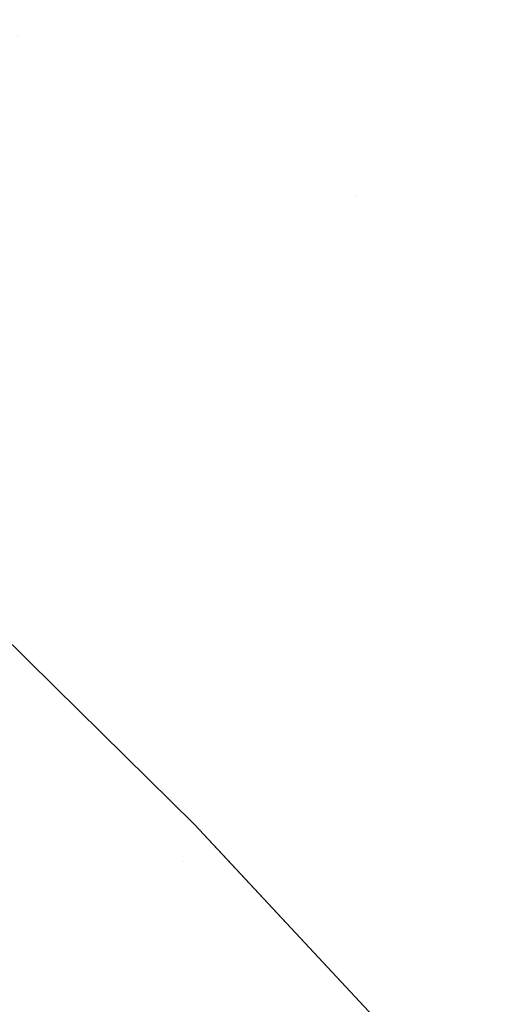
# Model space of a CAD drawing. Header units: centimetres. Extents: x -44.1 to 45.2, y 4.2 to 6.
# Tile 206 of 256: x -14.12701 to -14.12116, y 5.94807 to 5.96028. Entities that reach past the tile are written whole.
import ezdxf

# ---------------------------------------------------------------- set-up
doc = ezdxf.new("R2010")
doc.units = ezdxf.units.CM
doc.header["$LTSCALE"] = 2.54
doc.layers.add('Lucido design-1', color=7, linetype='Continuous')

# ---------------------------------------------------------------- blocks, each defined once
blk = doc.blocks.new('Gruppo-4-1')
at = {"color": 7, "linetype": 'Continuous', "lineweight": 9}
for points, invisible_edges in [([(-14.128567, 5.962082, -2312.785096), (-14.126118, 5.960089, -2312.785564), (-14.127032, 5.960089, -2312.787313)], 11), ([(-14.124163, 5.960089, -2312.782104), (-14.126118, 5.960089, -2312.785564), (-14.128567, 5.962082, -2312.785096), (-14.126587, 5.962082, -2312.781591)], 15), ([(-14.126587, 5.962082, -2312.781591), (-14.124441, 5.962082, -2312.778142), (-14.122045, 5.960089, -2312.778698), (-14.124163, 5.960089, -2312.782104)], 15), ([(-14.119768, 5.960089, -2312.775352), (-14.122045, 5.960089, -2312.778698), (-14.124441, 5.962082, -2312.778142), (-14.122135, 5.962082, -2312.774753)], 15), ([(-14.122135, 5.962082, -2312.774753), (-14.119675, 5.962082, -2312.771427), (-14.117339, 5.960089, -2312.772067), (-14.119768, 5.960089, -2312.775352)], 15), ([(45.040209, 5.960965, -2312.342835), (-43.924707, 5.960965, -2312.342835), (-43.924707, 5.957446, -2312.340255), (45.040209, 5.957446, -2312.340255)], 5), ([(-14.126361, 5.958083, -2312.79123), (-14.127135, 5.958083, -2312.792992), (-14.129515, 5.960089, -2312.792632), (-14.128731, 5.960089, -2312.790847)], 15), ([(-14.128731, 5.960089, -2312.790847), (-14.127904, 5.960089, -2312.789074), (-14.125543, 5.958083, -2312.789479), (-14.126361, 5.958083, -2312.79123)], 15), ([(-14.124682, 5.958083, -2312.787739), (-14.125543, 5.958083, -2312.789479), (-14.127904, 5.960089, -2312.789074), (-14.127032, 5.960089, -2312.787313)], 15), ([(-14.127032, 5.960089, -2312.787313), (-14.126118, 5.960089, -2312.785564), (-14.123779, 5.958083, -2312.786011), (-14.124682, 5.958083, -2312.787739)], 15), ([(-14.122835, 5.958083, -2312.784295), (-14.123779, 5.958083, -2312.786011), (-14.126118, 5.960089, -2312.785564), (-14.124163, 5.960089, -2312.782104)], 15), ([(-14.124163, 5.960089, -2312.782104), (-14.121849, 5.958083, -2312.782593), (-14.122835, 5.958083, -2312.784295)], 11), ([(-14.120822, 5.958083, -2312.780904), (-14.121849, 5.958083, -2312.782593), (-14.124163, 5.960089, -2312.782104), (-14.122045, 5.960089, -2312.778698)], 15), ([(-14.122045, 5.960089, -2312.778698), (-14.119756, 5.958083, -2312.779229), (-14.120822, 5.958083, -2312.780904)], 11), ([(-14.11865, 5.958083, -2312.777569), (-14.119756, 5.958083, -2312.779229), (-14.122045, 5.960089, -2312.778698), (-14.119768, 5.960089, -2312.775352)], 15), ([(-14.126896, 5.956067, -2312.79862), (-14.127484, 5.956067, -2312.800398), (-14.129785, 5.958083, -2312.800138), (-14.12919, 5.958083, -2312.798339)], 15), ([(-14.12919, 5.958083, -2312.798339), (-14.12855, 5.958083, -2312.796547), (-14.126263, 5.956067, -2312.796849), (-14.126896, 5.956067, -2312.79862)], 15), ([(-14.125586, 5.956067, -2312.795088), (-14.126263, 5.956067, -2312.796849), (-14.12855, 5.958083, -2312.796547), (-14.127865, 5.958083, -2312.794765)], 15), ([(-14.127865, 5.958083, -2312.794765), (-14.127135, 5.958083, -2312.792992), (-14.124865, 5.956067, -2312.793336), (-14.125586, 5.956067, -2312.795088)], 15), ([(-14.1241, 5.956067, -2312.791595), (-14.124865, 5.956067, -2312.793336), (-14.127135, 5.958083, -2312.792992), (-14.126361, 5.958083, -2312.79123)], 15), ([(-14.126361, 5.958083, -2312.79123), (-14.125543, 5.958083, -2312.789479), (-14.123292, 5.956067, -2312.789864), (-14.1241, 5.956067, -2312.791595)], 15), ([(-14.122441, 5.956067, -2312.788145), (-14.123292, 5.956067, -2312.789864), (-14.125543, 5.958083, -2312.789479), (-14.124682, 5.958083, -2312.787739)], 15), ([(-14.124682, 5.958083, -2312.787739), (-14.123779, 5.958083, -2312.786011), (-14.121549, 5.956067, -2312.786437), (-14.122441, 5.956067, -2312.788145)], 15), ([(-14.120615, 5.956067, -2312.784742), (-14.121549, 5.956067, -2312.786437), (-14.123779, 5.958083, -2312.786011), (-14.122835, 5.958083, -2312.784295)], 15), ([(-14.122835, 5.958083, -2312.784295), (-14.121849, 5.958083, -2312.782593), (-14.119641, 5.956067, -2312.78306), (-14.120615, 5.956067, -2312.784742)], 15), ([(-14.118627, 5.956067, -2312.781391), (-14.119641, 5.956067, -2312.78306), (-14.121849, 5.958083, -2312.782593), (-14.120822, 5.958083, -2312.780904)], 15), ([(45.040209, 5.957446, -2312.340255), (-43.924707, 5.957446, -2312.340255), (-43.924707, 5.953819, -2312.337831), (45.040209, 5.953819, -2312.337831)], 5), ([(-14.126764, 5.954045, -2312.805965), (-14.127163, 5.954045, -2312.807751), (-14.129376, 5.956067, -2312.807585), (-14.128972, 5.956067, -2312.805779)], 15), ([(-14.128972, 5.956067, -2312.805779), (-14.128522, 5.956067, -2312.803978), (-14.126319, 5.954045, -2312.804185), (-14.126764, 5.954045, -2312.805965)], 15), ([(-14.125828, 5.954045, -2312.802412), (-14.126319, 5.954045, -2312.804185), (-14.128522, 5.956067, -2312.803978), (-14.128026, 5.956067, -2312.802185)], 15), ([(-14.128026, 5.956067, -2312.802185), (-14.127484, 5.956067, -2312.800398), (-14.125292, 5.954045, -2312.800646), (-14.125828, 5.954045, -2312.802412)], 15), ([(-14.124711, 5.954045, -2312.798887), (-14.125292, 5.954045, -2312.800646), (-14.127484, 5.956067, -2312.800398), (-14.126896, 5.956067, -2312.79862)], 15), ([(-14.126896, 5.956067, -2312.79862), (-14.126263, 5.956067, -2312.796849), (-14.124086, 5.954045, -2312.797137), (-14.124711, 5.954045, -2312.798887)], 15), ([(-14.123416, 5.954045, -2312.795396), (-14.124086, 5.954045, -2312.797137), (-14.126263, 5.956067, -2312.796849), (-14.125586, 5.956067, -2312.795088)], 15), ([(-14.125586, 5.956067, -2312.795088), (-14.124865, 5.956067, -2312.793336), (-14.122703, 5.954045, -2312.793664), (-14.123416, 5.954045, -2312.795396)], 15), ([(-14.121947, 5.954045, -2312.791942), (-14.122703, 5.954045, -2312.793664), (-14.124865, 5.956067, -2312.793336), (-14.1241, 5.956067, -2312.791595)], 15), ([(-14.1241, 5.956067, -2312.791595), (-14.123292, 5.956067, -2312.789864), (-14.121148, 5.954045, -2312.790231), (-14.121947, 5.954045, -2312.791942)], 15), ([(-14.120307, 5.954045, -2312.788531), (-14.121148, 5.954045, -2312.790231), (-14.123292, 5.956067, -2312.789864), (-14.122441, 5.956067, -2312.788145)], 15), ([(-14.122441, 5.956067, -2312.788145), (-14.121549, 5.956067, -2312.786437), (-14.119425, 5.954045, -2312.786843), (-14.120307, 5.954045, -2312.788531)], 15), ([(-14.118502, 5.954045, -2312.785167), (-14.119425, 5.954045, -2312.786843), (-14.121549, 5.956067, -2312.786437), (-14.120615, 5.956067, -2312.784742)], 15), ([(-14.12865, 5.954045, -2312.820361), (-14.128579, 5.954045, -2312.818552), (-14.12646, 5.952017, -2312.818591), (-14.12653, 5.952017, -2312.82038)], 15), ([(-14.128096, 5.953503, -2312.82217), (-14.12865, 5.954045, -2312.820361), (-14.12653, 5.952017, -2312.82038)], 11), ([(-14.126343, 5.952017, -2312.816804), (-14.12646, 5.952017, -2312.818591), (-14.128579, 5.954045, -2312.818552), (-14.12846, 5.954045, -2312.816745)], 15), ([(-14.12846, 5.954045, -2312.816745), (-14.128295, 5.954045, -2312.814939), (-14.126179, 5.952017, -2312.815018), (-14.126343, 5.952017, -2312.816804)], 15), ([(-14.125969, 5.952017, -2312.813235), (-14.126179, 5.952017, -2312.815018), (-14.128295, 5.954045, -2312.814939), (-14.128082, 5.954045, -2312.813136)], 15), ([(-14.128082, 5.954045, -2312.813136), (-14.127822, 5.954045, -2312.811337), (-14.125712, 5.952017, -2312.811455), (-14.125969, 5.952017, -2312.813235)], 15), ([(-14.125409, 5.952017, -2312.80968), (-14.125712, 5.952017, -2312.811455), (-14.127822, 5.954045, -2312.811337), (-14.127516, 5.954045, -2312.809542)], 15), ([(-14.127516, 5.954045, -2312.809542), (-14.127163, 5.954045, -2312.807751), (-14.12506, 5.952017, -2312.807908), (-14.125409, 5.952017, -2312.80968)], 15), ([(-14.124665, 5.952017, -2312.806142), (-14.12506, 5.952017, -2312.807908), (-14.127163, 5.954045, -2312.807751), (-14.126764, 5.954045, -2312.805965)], 15), ([(-14.126764, 5.954045, -2312.805965), (-14.126319, 5.954045, -2312.804185), (-14.124225, 5.952017, -2312.804382), (-14.124665, 5.952017, -2312.806142)], 15), ([(-14.12374, 5.952017, -2312.802628), (-14.124225, 5.952017, -2312.804382), (-14.126319, 5.954045, -2312.804185), (-14.125828, 5.954045, -2312.802412)], 15), ([(-14.125828, 5.954045, -2312.802412), (-14.125292, 5.954045, -2312.800646), (-14.12321, 5.952017, -2312.800881), (-14.12374, 5.952017, -2312.802628)], 15), ([(-14.122635, 5.952017, -2312.799142), (-14.12321, 5.952017, -2312.800881), (-14.125292, 5.954045, -2312.800646), (-14.124711, 5.954045, -2312.798887)], 15), ([(-14.124711, 5.954045, -2312.798887), (-14.124086, 5.954045, -2312.797137), (-14.122016, 5.952017, -2312.797411), (-14.122635, 5.952017, -2312.799142)], 15), ([(-14.121354, 5.952017, -2312.795688), (-14.122016, 5.952017, -2312.797411), (-14.124086, 5.954045, -2312.797137), (-14.123416, 5.954045, -2312.795396)], 15), ([(-14.123416, 5.954045, -2312.795396), (-14.122703, 5.954045, -2312.793664), (-14.120649, 5.952017, -2312.793975), (-14.121354, 5.952017, -2312.795688)], 15), ([(-14.119901, 5.952017, -2312.792273), (-14.120649, 5.952017, -2312.793975), (-14.122703, 5.954045, -2312.793664), (-14.121947, 5.954045, -2312.791942)], 15), ([(-14.121947, 5.954045, -2312.791942), (-14.121148, 5.954045, -2312.790231), (-14.119111, 5.952017, -2312.79058), (-14.119901, 5.952017, -2312.792273)], 15), ([(45.040209, 5.953819, -2312.337831), (-43.924707, 5.953819, -2312.337831), (-43.924707, 5.950089, -2312.335567), (45.040209, 5.950089, -2312.335567)], 5), ([(-14.12657, 5.952, -2313.02217), (-14.128096, 5.953503, -2313.02217), (-14.128096, 5.953503, -2312.82217), (-14.12657, 5.952, -2312.82217)], 10), ([(-14.12653, 5.952017, -2312.82038), (-14.12657, 5.952, -2312.82217), (-14.128096, 5.953503, -2312.82217)], 9), ([(-14.127617, 5.953025, -2313.023732), (-14.128096, 5.953503, -2313.02217), (-14.12657, 5.952, -2313.02217), (-14.126571, 5.952011, -2313.023732)], 13), ([(-14.126711, 5.95196, -2313.026855), (-14.126833, 5.951916, -2313.028414), (-14.127877, 5.952928, -2313.028414), (-14.127756, 5.952973, -2313.026855)], 15), ([(-14.127756, 5.952973, -2313.026855), (-14.127669, 5.953006, -2313.025294), (-14.126623, 5.951992, -2313.025294), (-14.126711, 5.95196, -2313.026855)], 15), ([(-14.126571, 5.952011, -2313.023732), (-14.126623, 5.951992, -2313.025294), (-14.127669, 5.953006, -2313.025294), (-14.127617, 5.953025, -2313.023732)], 15), ([(-14.12699, 5.951859, -2313.029971), (-14.127181, 5.95179, -2313.031524), (-14.128223, 5.952799, -2313.031524), (-14.128033, 5.95287, -2313.029971)], 15), ([(-14.128033, 5.95287, -2313.029971), (-14.127877, 5.952928, -2313.028414), (-14.126833, 5.951916, -2313.028414), (-14.12699, 5.951859, -2313.029971)], 15), ([(-14.126711, 5.95196, -2313.026855), (-14.126623, 5.951992, -2313.025294), (-14.125605, 5.950978, -2313.025294), (-14.125693, 5.950947, -2313.026855)], 15), ([(-14.125552, 5.950997, -2313.023732), (-14.125605, 5.950978, -2313.025294), (-14.126623, 5.951992, -2313.025294), (-14.126571, 5.952011, -2313.023732)], 15), ([(-14.126571, 5.952011, -2313.023732), (-14.12657, 5.952, -2313.02217), (-14.124841, 5.950297, -2313.02217), (-14.125552, 5.950997, -2313.023732)], 13), ([(-14.124841, 5.950297, -2312.82217), (-14.12657, 5.952, -2312.82217), (-14.12653, 5.952017, -2312.82038)], 10), ([(-14.12657, 5.952, -2312.82217), (-14.124841, 5.950297, -2312.82217), (-14.124841, 5.950297, -2313.02217), (-14.12657, 5.952, -2313.02217)], 10), ([(-14.12653, 5.952017, -2312.82038), (-14.124519, 5.949988, -2312.820399), (-14.124841, 5.950297, -2312.82217)], 11), ([(-14.12653, 5.952017, -2312.82038), (-14.12646, 5.952017, -2312.818591), (-14.124449, 5.949988, -2312.818629), (-14.124519, 5.949988, -2312.820399)], 15), ([(-14.124333, 5.949988, -2312.81686), (-14.124449, 5.949988, -2312.818629), (-14.12646, 5.952017, -2312.818591), (-14.126343, 5.952017, -2312.816804)], 15), ([(-14.126343, 5.952017, -2312.816804), (-14.126179, 5.952017, -2312.815018), (-14.124171, 5.949988, -2312.815093), (-14.124333, 5.949988, -2312.81686)], 15), ([(-14.123963, 5.949988, -2312.813329), (-14.124171, 5.949988, -2312.815093), (-14.126179, 5.952017, -2312.815018), (-14.125969, 5.952017, -2312.813235)], 15), ([(-14.125969, 5.952017, -2312.813235), (-14.125712, 5.952017, -2312.811455), (-14.123709, 5.949988, -2312.811568), (-14.123963, 5.949988, -2312.813329)], 15), ([(-14.123409, 5.949988, -2312.80981), (-14.123709, 5.949988, -2312.811568), (-14.125712, 5.952017, -2312.811455), (-14.125409, 5.952017, -2312.80968)], 15), ([(-14.125409, 5.952017, -2312.80968), (-14.12506, 5.952017, -2312.807908), (-14.123064, 5.949988, -2312.808058), (-14.123409, 5.949988, -2312.80981)], 15), ([(-14.122673, 5.949988, -2312.80631), (-14.123064, 5.949988, -2312.808058), (-14.12506, 5.952017, -2312.807908), (-14.124665, 5.952017, -2312.806142)], 15), ([(-14.124665, 5.952017, -2312.806142), (-14.124225, 5.952017, -2312.804382), (-14.122238, 5.949988, -2312.804568), (-14.122673, 5.949988, -2312.80631)], 15), ([(-14.121758, 5.949988, -2312.802833), (-14.122238, 5.949988, -2312.804568), (-14.124225, 5.952017, -2312.804382), (-14.12374, 5.952017, -2312.802628)], 15), ([(-14.12374, 5.952017, -2312.802628), (-14.12321, 5.952017, -2312.800881), (-14.121233, 5.949988, -2312.801104), (-14.121758, 5.949988, -2312.802833)], 15), ([(-14.120664, 5.949988, -2312.799383), (-14.121233, 5.949988, -2312.801104), (-14.12321, 5.952017, -2312.800881), (-14.122635, 5.952017, -2312.799142)], 15), ([(-14.122635, 5.952017, -2312.799142), (-14.122016, 5.952017, -2312.797411), (-14.120052, 5.949988, -2312.79767), (-14.120664, 5.949988, -2312.799383)], 15), ([(-14.119397, 5.949988, -2312.795966), (-14.120052, 5.949988, -2312.79767), (-14.122016, 5.952017, -2312.797411), (-14.121354, 5.952017, -2312.795688)], 15), ([(-14.121354, 5.952017, -2312.795688), (-14.120649, 5.952017, -2312.793975), (-14.118699, 5.949988, -2312.794271), (-14.119397, 5.949988, -2312.795966)], 15), ([(-14.125974, 5.950848, -2313.029971), (-14.126167, 5.95078, -2313.031524), (-14.127181, 5.95179, -2313.031524), (-14.12699, 5.951859, -2313.029971)], 15), ([(-14.12699, 5.951859, -2313.029971), (-14.126833, 5.951916, -2313.028414), (-14.125816, 5.950904, -2313.028414), (-14.125974, 5.950848, -2313.029971)], 15), ([(-14.125693, 5.950947, -2313.026855), (-14.125816, 5.950904, -2313.028414), (-14.126833, 5.951916, -2313.028414), (-14.126711, 5.95196, -2313.026855)], 15), ([(-14.127407, 5.951708, -2313.033075), (-14.127181, 5.95179, -2313.031524), (-14.126167, 5.95078, -2313.031524), (-14.126394, 5.950699, -2313.033075)], 15), ([(-14.127962, 5.951507, -2313.036163), (-14.127668, 5.951613, -2313.034621), (-14.126656, 5.950607, -2313.034621), (-14.126953, 5.950502, -2313.036163)], 15), ([(-14.126394, 5.950699, -2313.033075), (-14.126656, 5.950607, -2313.034621), (-14.127668, 5.951613, -2313.034621), (-14.127407, 5.951708, -2313.033075)], 15), ([(-14.126953, 5.950502, -2313.036163), (-14.127284, 5.950385, -2313.0377), (-14.128291, 5.951387, -2313.0377), (-14.127962, 5.951507, -2313.036163)], 15), ([(-14.125974, 5.950848, -2313.029971), (-14.125816, 5.950904, -2313.028414), (-14.124825, 5.949891, -2313.028414), (-14.124984, 5.949836, -2313.029971)], 15), ([(-14.124701, 5.949933, -2313.026855), (-14.124825, 5.949891, -2313.028414), (-14.125816, 5.950904, -2313.028414), (-14.125693, 5.950947, -2313.026855)], 15), ([(-14.125693, 5.950947, -2313.026855), (-14.125605, 5.950978, -2313.025294), (-14.124613, 5.949964, -2313.025294), (-14.124701, 5.949933, -2313.026855)], 15), ([(-14.12456, 5.949982, -2313.023732), (-14.124613, 5.949964, -2313.025294), (-14.125605, 5.950978, -2313.025294), (-14.125552, 5.950997, -2313.023732)], 15), ([(-14.125552, 5.950997, -2313.023732), (-14.124841, 5.950297, -2313.02217), (-14.124548, 5.949982, -2313.02217), (-14.12456, 5.949982, -2313.023732)], 13), ([(-14.126394, 5.950699, -2313.033075), (-14.126167, 5.95078, -2313.031524), (-14.125179, 5.949769, -2313.031524), (-14.125408, 5.94969, -2313.033075)], 15), ([(-14.124984, 5.949836, -2313.029971), (-14.125179, 5.949769, -2313.031524), (-14.126167, 5.95078, -2313.031524), (-14.125974, 5.950848, -2313.029971)], 15), ([(-14.125408, 5.94969, -2313.033075), (-14.125672, 5.9496, -2313.034621), (-14.126656, 5.950607, -2313.034621), (-14.126394, 5.950699, -2313.033075)], 15), ([(-14.126953, 5.950502, -2313.036163), (-14.126656, 5.950607, -2313.034621), (-14.125672, 5.9496, -2313.034621), (-14.12597, 5.949497, -2313.036163)], 15), ([(-14.12597, 5.949497, -2313.036163), (-14.126303, 5.949383, -2313.0377), (-14.127284, 5.950385, -2313.0377), (-14.126953, 5.950502, -2313.036163)], 15), ([(-14.127649, 5.950256, -2313.039231), (-14.127284, 5.950385, -2313.0377), (-14.126303, 5.949383, -2313.0377), (-14.126671, 5.949256, -2313.039231)], 15), ([(-14.124841, 5.950297, -2312.82217), (-14.12191, 5.947154, -2312.82217), (-14.12191, 5.947154, -2313.02217), (-14.124548, 5.949982, -2313.02217)], 10), ([(-14.124548, 5.949982, -2313.02217), (-14.124841, 5.950297, -2313.02217), (-14.124841, 5.950297, -2312.82217)], 10), ([(-14.122614, 5.947959, -2312.820417), (-14.12191, 5.947154, -2312.82217), (-14.124841, 5.950297, -2312.82217), (-14.124519, 5.949988, -2312.820399)], 13), ([(-14.126671, 5.949256, -2313.039231), (-14.127072, 5.949119, -2313.040757), (-14.128047, 5.950116, -2313.040757), (-14.127649, 5.950256, -2313.039231)], 15), ([(45.040209, 5.947947, -2312.334393), (45.040209, 5.950089, -2312.335567), (-43.924707, 5.950089, -2312.335567), (-43.924707, 5.947947, -2312.334393)], 10), ([(-14.122798, 5.947906, -2313.026855), (-14.122923, 5.947865, -2313.028414), (-14.124825, 5.949891, -2313.028414), (-14.124701, 5.949933, -2313.026855)], 15), ([(-14.124701, 5.949933, -2313.026855), (-14.124613, 5.949964, -2313.025294), (-14.122708, 5.947935, -2313.025294), (-14.122798, 5.947906, -2313.026855)], 15), ([(-14.122654, 5.947953, -2313.023732), (-14.122708, 5.947935, -2313.025294), (-14.124613, 5.949964, -2313.025294), (-14.12456, 5.949982, -2313.023732)], 15), ([(-14.12456, 5.949982, -2313.023732), (-14.124548, 5.949982, -2313.02217), (-14.12191, 5.947154, -2313.02217), (-14.122654, 5.947953, -2313.023732)], 13), ([(-14.124519, 5.949988, -2312.820399), (-14.124449, 5.949988, -2312.818629), (-14.122545, 5.947959, -2312.818665), (-14.122614, 5.947959, -2312.820417)], 15), ([(-14.12243, 5.947959, -2312.816913), (-14.122545, 5.947959, -2312.818665), (-14.124449, 5.949988, -2312.818629), (-14.124333, 5.949988, -2312.81686)], 15), ([(-14.124333, 5.949988, -2312.81686), (-14.124171, 5.949988, -2312.815093), (-14.12227, 5.947959, -2312.815164), (-14.12243, 5.947959, -2312.816913)], 15), ([(-14.122064, 5.947959, -2312.813418), (-14.12227, 5.947959, -2312.815164), (-14.124171, 5.949988, -2312.815093), (-14.123963, 5.949988, -2312.813329)], 15), ([(-14.123963, 5.949988, -2312.813329), (-14.123709, 5.949988, -2312.811568), (-14.121812, 5.947959, -2312.811674), (-14.122064, 5.947959, -2312.813418)], 15), ([(-14.121515, 5.947959, -2312.809934), (-14.121812, 5.947959, -2312.811674), (-14.123709, 5.949988, -2312.811568), (-14.123409, 5.949988, -2312.80981)], 15), ([(-14.123409, 5.949988, -2312.80981), (-14.123064, 5.949988, -2312.808058), (-14.121174, 5.947959, -2312.808199), (-14.121515, 5.947959, -2312.809934)], 15), ([(-14.120787, 5.947959, -2312.806469), (-14.121174, 5.947959, -2312.808199), (-14.123064, 5.949988, -2312.808058), (-14.122673, 5.949988, -2312.80631)], 15), ([(-14.122673, 5.949988, -2312.80631), (-14.122238, 5.949988, -2312.804568), (-14.120356, 5.947959, -2312.804745), (-14.120787, 5.947959, -2312.806469)], 15), ([(-14.11988, 5.947959, -2312.803027), (-14.120356, 5.947959, -2312.804745), (-14.122238, 5.949988, -2312.804568), (-14.121758, 5.949988, -2312.802833)], 15), ([(-14.121758, 5.949988, -2312.802833), (-14.121233, 5.949988, -2312.801104), (-14.119361, 5.947959, -2312.801315), (-14.11988, 5.947959, -2312.803027)], 15), ([(-14.118798, 5.947959, -2312.799612), (-14.119361, 5.947959, -2312.801315), (-14.121233, 5.949988, -2312.801104), (-14.120664, 5.949988, -2312.799383)], 15), ([(-14.124217, 5.948759, -2313.031524), (-14.125179, 5.949769, -2313.031524), (-14.124984, 5.949836, -2313.029971)], 11), ([(-14.124984, 5.949836, -2313.029971), (-14.124825, 5.949891, -2313.028414), (-14.122923, 5.947865, -2313.028414), (-14.123085, 5.947813, -2313.029971)], 15), ([(-14.124984, 5.949836, -2313.029971), (-14.123085, 5.947813, -2313.029971), (-14.123281, 5.947749, -2313.031524), (-14.124217, 5.948759, -2313.031524)], 15), ([(-14.124448, 5.948682, -2313.033075), (-14.124713, 5.948593, -2313.034621), (-14.125672, 5.9496, -2313.034621), (-14.125408, 5.94969, -2313.033075)], 15), ([(-14.125408, 5.94969, -2313.033075), (-14.125179, 5.949769, -2313.031524), (-14.124217, 5.948759, -2313.031524), (-14.124448, 5.948682, -2313.033075)], 15), ([(-14.12597, 5.949497, -2313.036163), (-14.125672, 5.9496, -2313.034621), (-14.124713, 5.948593, -2313.034621), (-14.125014, 5.948492, -2313.036163)], 15), ([(-14.125014, 5.948492, -2313.036163), (-14.125349, 5.94838, -2313.0377), (-14.126303, 5.949383, -2313.0377), (-14.12597, 5.949497, -2313.036163)], 15), ([(-14.126671, 5.949256, -2313.039231), (-14.126303, 5.949383, -2313.0377), (-14.125349, 5.94838, -2313.0377), (-14.125719, 5.948256, -2313.039231)], 15), ([(-14.125719, 5.948256, -2313.039231), (-14.126123, 5.948121, -2313.040757), (-14.127072, 5.949119, -2313.040757), (-14.126671, 5.949256, -2313.039231)], 15), ([(-14.127507, 5.948969, -2313.042275), (-14.127072, 5.949119, -2313.040757), (-14.126123, 5.948121, -2313.040757), (-14.12656, 5.947975, -2313.042275)], 15), ([(-14.12656, 5.947975, -2313.042275), (-14.127032, 5.947817, -2313.043786), (-14.127975, 5.948808, -2313.043786), (-14.127507, 5.948969, -2313.042275)], 15), ([(-14.123514, 5.947673, -2313.033075), (-14.123781, 5.947586, -2313.034621), (-14.124713, 5.948593, -2313.034621), (-14.124448, 5.948682, -2313.033075)], 15), ([(-14.124448, 5.948682, -2313.033075), (-14.124217, 5.948759, -2313.031524), (-14.123281, 5.947749, -2313.031524), (-14.123514, 5.947673, -2313.033075)], 15), ([(-14.125014, 5.948492, -2313.036163), (-14.124713, 5.948593, -2313.034621), (-14.123781, 5.947586, -2313.034621), (-14.124084, 5.947488, -2313.036163)], 15), ([(-14.124084, 5.947488, -2313.036163), (-14.124421, 5.947378, -2313.0377), (-14.125349, 5.94838, -2313.0377), (-14.125014, 5.948492, -2313.036163)], 15), ([(-14.125719, 5.948256, -2313.039231), (-14.125349, 5.94838, -2313.0377), (-14.124421, 5.947378, -2313.0377), (-14.124793, 5.947257, -2313.039231)], 15), ([(-14.124793, 5.947257, -2313.039231), (-14.1252, 5.947125, -2313.040757), (-14.126123, 5.948121, -2313.040757), (-14.125719, 5.948256, -2313.039231)], 15), ([(-14.12656, 5.947975, -2313.042275), (-14.126123, 5.948121, -2313.040757), (-14.1252, 5.947125, -2313.040757), (-14.12564, 5.946981, -2313.042275)], 15)]:
    blk.add_3dface(points, dxfattribs=dict(at, invisible_edges=invisible_edges))
blk = doc.blocks.new('Gruppo-5-1')
at = {"color": 7}
blk.add_blockref('Gruppo-4-1', (0, 0), dxfattribs=at)

msp = doc.modelspace()

# ---------------------------------------------------------------- block references
at = {"layer": 'Lucido design-1', "color": 7}
msp.add_blockref('Gruppo-5-1', (0, 0), dxfattribs=at)

doc.saveas('drawing.dxf')
